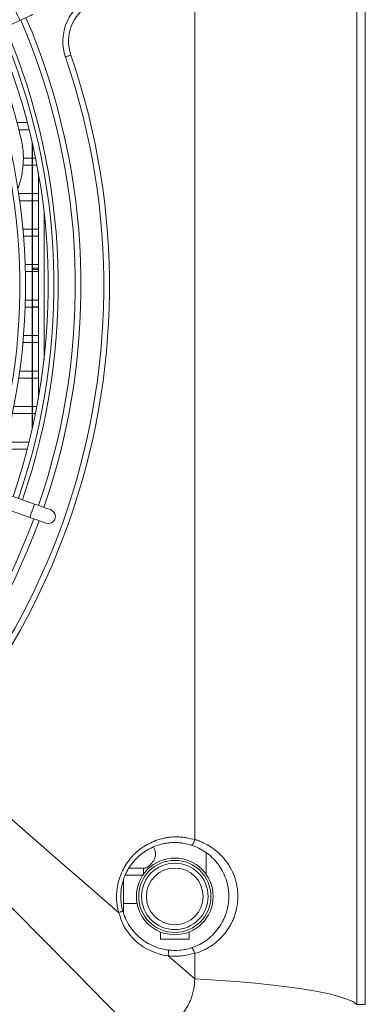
# Model space of a CAD drawing. Header units: millimetres. Extents: x -96593 to 66336, y -23969 to 7139.
# Tile 234 of 256: x -75310 to -75299, y -5280 to -5250. Entities that reach past the tile are written whole.
import ezdxf

# ---------------------------------------------------------------- set-up
doc = ezdxf.new("R2010")
doc.units = ezdxf.units.MM
doc.layers.add('mm_punktwstawienia', color=1, linetype='Continuous', lineweight=50)

# ---------------------------------------------------------------- blocks, each defined once
blk = doc.blocks.new('W_Z_TYLU')
at = {"color": 7, "linetype": 'Continuous', "lineweight": 13}
for p, q in [((348.088, 502.151), (348.088, 451.551)), ((348.088, 451.551), (348.088, 502.151)), ((348.388, 451.551), (348.388, 502.151)), ((342.388, 457.358), (342.388, 494.839)), ((326.31, 481.47), (336.243, 486.195)), ((336.137, 482.601), (336.503, 482.601)), ((336.566, 482.351), (336.201, 482.351)), ((336.676, 471.813), (336.676, 481.89)), ((336.688, 471.867), (336.688, 481.836)), ((336.36, 481.351), (336.676, 481.351)), ((336.688, 481.351), (336.791, 481.351)), ((336.676, 481.101), (336.341, 481.101)), ((336.839, 481.101), (336.688, 481.101)), ((336.888, 480.838), (336.888, 472.865)), ((336.197, 480.101), (336.676, 480.101)), ((336.688, 480.101), (336.888, 480.101)), ((336.676, 479.851), (336.233, 479.851)), ((336.888, 479.851), (336.688, 479.851)), ((337.088, 479.469), (337.088, 474.234)), ((336.347, 478.851), (336.676, 478.851)), ((336.688, 478.851), (336.888, 478.851)), ((336.676, 478.601), (336.369, 478.601)), ((336.888, 478.601), (336.688, 478.601)), ((336.425, 477.601), (336.676, 477.601)), ((336.688, 477.601), (336.888, 477.601)), ((336.688, 477.471), (336.888, 477.473)), ((336.888, 477.433), (336.688, 477.431)), ((336.676, 477.351), (336.432, 477.351)), ((336.888, 477.351), (336.688, 477.351)), ((336.676, 476.101), (336.425, 476.101)), ((336.432, 476.351), (336.676, 476.351)), ((336.688, 476.351), (336.888, 476.351)), ((336.688, 476.114), (336.888, 476.119)), ((336.888, 476.101), (336.688, 476.101)), ((336.369, 475.101), (336.676, 475.101)), ((336.688, 475.101), (336.888, 475.101)), ((336.676, 474.851), (336.347, 474.851)), ((336.888, 474.851), (336.688, 474.851)), ((336.233, 473.851), (336.676, 473.851)), ((336.688, 473.851), (336.888, 473.851)), ((336.676, 473.601), (336.197, 473.601)), ((336.888, 473.601), (336.688, 473.601)), ((336.756, 469.168), (326.344, 472.868)), ((336.025, 472.601), (336.676, 472.601)), ((336.688, 472.601), (336.839, 472.601)), ((326.177, 472.397), (336.589, 468.697)), ((336.676, 472.351), (335.974, 472.351)), ((336.791, 472.351), (336.688, 472.351)), ((335.741, 471.351), (336.566, 471.351)), ((336.503, 471.101), (335.675, 471.101)), ((342.788, 456.134), (342.788, 456.89)), ((340.075, 456.351), (340.653, 456.351)), ((340.588, 456.351), (340.588, 456.134)), ((339.888, 455.937), (339.888, 454.754)), ((339.713, 454.782), (339.711, 454.784)), ((341.188, 454.095), (341.188, 453.851)), ((342.188, 453.851), (342.188, 454.095)), ((341.188, 453.851), (342.188, 453.851)), ((341.456, 453.264), (341.455, 453.264)), ((342.388, 452.451), (341.456, 453.264)), ((342.388, 452.451), (342.388, 453.339)), ((348.388, 451.551), (348.088, 451.551))]:
    blk.add_line(p, q, dxfattribs=at)
at = {"color": 7, "linetype": 'Continuous', "lineweight": 13, "flags": 128}
for points in [[(336.029, 486.646), (336.037, 486.629), (336.06, 486.58), (336.095, 486.507), (336.136, 486.421), (336.177, 486.334), (336.212, 486.261), (336.235, 486.212), (336.243, 486.195)], [(336.243, 486.195), (336.331, 486.237), (336.416, 486.277), (336.494, 486.314), (336.563, 486.347), (336.619, 486.374), (336.66, 486.393), (336.686, 486.406), (336.695, 486.41)], [(338.031, 484.975), (338.028, 484.973), (338.017, 484.97), (337.999, 484.964), (337.976, 484.956), (337.947, 484.946), (337.914, 484.935), (337.879, 484.922), (337.842, 484.91)], [(336.613, 468.766), (336.641, 468.843), (336.673, 468.933), (336.705, 469.023), (336.732, 469.099), (336.75, 469.15), (336.756, 469.168)], [(337.322, 468.967), (337.311, 468.971), (337.279, 468.983), (337.226, 469.001), (337.156, 469.026), (337.07, 469.057), (336.973, 469.091), (336.867, 469.129), (336.756, 469.168)], [(336.589, 468.697), (336.595, 468.715), (336.613, 468.766)], [(336.589, 468.697), (336.699, 468.658), (336.805, 468.62), (336.903, 468.586), (336.989, 468.555), (337.059, 468.53), (337.111, 468.512), (337.143, 468.5), (337.154, 468.496)], [(337.154, 468.496), (337.251, 468.482), (337.345, 468.506)], [(339.711, 454.784), (338.678, 455.684), (337.658, 456.573), (336.515, 457.569), (335.395, 458.545), (334.301, 459.499), (333.236, 460.427)], [(331.93, 459.039), (332.915, 458.039), (333.926, 457.013), (334.961, 455.962), (336.017, 454.89), (337.09, 453.8), (338.179, 452.694), (339.279, 451.577), (340.388, 450.451)], [(348.088, 451.551), (347.945, 451.646), (347.734, 451.738), (347.456, 451.829), (347.113, 451.917), (346.707, 452.001), (346.242, 452.081), (345.72, 452.157), (345.144, 452.227), (344.518, 452.293), (343.848, 452.352), (343.136, 452.405), (342.388, 452.451)]]:
    blk.add_lwpolyline(points, dxfattribs=at)
at = {"color": 7, "linetype": 'Continuous', "lineweight": 13}
for radius in [1.35, 1.27, 1.17, 1]:
    blk.add_circle((341.688, 455.351), radius, dxfattribs=at)
for centre, radius, start, end in [((339.45, 485.462), 1.7, 120.3307, 198.9613), ((339.45, 485.462), 1.5, 120.3307, 198.9613), ((314.388, 476.851), 23.8, 341.0396, 23.1501), ((314.388, 476.851), 24, 341.0346, 23.1692), ((314.388, 476.851), 22.85, 341.0646, 23.055), ((314.388, 476.851), 23.05, 341.0592, 23.0757), ((314.388, 476.851), 23.2, 341.0552, 23.0909), ((314.388, 476.851), 22.05, 341.0874, 22.9685), ((314.388, 476.851), 21.85, 341.0933, 22.9459), ((314.388, 476.851), 24.8, 301.9142, 18.9613), ((314.388, 476.851), 25, 301.9142, 18.9613), ((337.238, 468.732), 0.25, 295.4377, 70.4377), ((314.388, 476.851), 23.8, 297.7254, 339.8359), ((314.388, 476.851), 24, 297.7063, 339.8409)]:
    blk.add_arc(centre, radius, start, end, dxfattribs=at)
for points, knots in [([(336.28, 482.044), (336.212, 482.318), (336.076, 482.866), (335.805, 483.768), (335.485, 484.705), (335.219, 485.347), (335.094, 485.648)], [0, 0, 0, 0, 0.218746, 0.438339, 0.736828, 1, 1, 1, 1]), ([(336.158, 480.278), (336.167, 480.298), (336.248, 480.469), (336.323, 480.821), (336.372, 481.274), (336.352, 481.686), (336.304, 481.925), (336.28, 482.044)], [0, 0, 0, 0, 0.037685, 0.315706, 0.593705, 0.796849, 1, 1, 1, 1]), ([(339.711, 454.784), (339.708, 454.796), (339.705, 454.807), (339.699, 454.83), (339.69, 454.865), (339.683, 454.9), (339.669, 454.97), (339.661, 455.017), (339.643, 455.157), (339.638, 455.252), (339.639, 455.395), (339.641, 455.443), (339.648, 455.539), (339.653, 455.586), (339.673, 455.728), (339.693, 455.821), (339.732, 455.957), (339.747, 456.003), (339.779, 456.093), (339.797, 456.137), (339.855, 456.269), (339.898, 456.353), (339.997, 456.514), (340.051, 456.591), (340.14, 456.702), (340.172, 456.738), (340.236, 456.807), (340.269, 456.84), (340.371, 456.937), (340.443, 456.997), (340.556, 457.079), (340.595, 457.105), (340.675, 457.154), (340.716, 457.178), (340.921, 457.288), (341.094, 457.353), (341.322, 457.406), (341.368, 457.414), (341.46, 457.429), (341.507, 457.435), (341.645, 457.447), (341.738, 457.449), (341.877, 457.443), (341.924, 457.439), (342.017, 457.428), (342.064, 457.421), (342.204, 457.395), (342.295, 457.371), (342.385, 457.34)], [0, 0, 0, 0, 0.007813, 0.007813, 0.015625, 0.03125, 0.03125, 0.0625, 0.0625, 0.125, 0.125, 0.15625, 0.15625, 0.1875, 0.1875, 0.25, 0.25, 0.28125, 0.28125, 0.3125, 0.3125, 0.375, 0.375, 0.4375, 0.4375, 0.46875, 0.46875, 0.5, 0.5, 0.5625, 0.5625, 0.59375, 0.59375, 0.625, 0.625, 0.75, 0.75, 0.78125, 0.78125, 0.8125, 0.8125, 0.875, 0.875, 0.90625, 0.90625, 0.9375, 0.9375, 1, 1, 1, 1]), ([(342.385, 457.34), (342.381, 457.327), (342.377, 457.314), (342.368, 457.289), (342.363, 457.277), (342.352, 457.254), (342.347, 457.243), (342.336, 457.222), (342.33, 457.213), (342.313, 457.188), (342.302, 457.175), (342.282, 457.159), (342.273, 457.156), (342.265, 457.159)], [0, 0, 0, 0, 0.125, 0.125, 0.25, 0.25, 0.375, 0.375, 0.5, 0.5, 0.75, 0.75, 1, 1, 1, 1]), ([(342.388, 457.358), (342.401, 457.354), (342.414, 457.35), (342.44, 457.342), (342.478, 457.329), (342.516, 457.315), (342.592, 457.286), (342.641, 457.265), (342.787, 457.197), (342.88, 457.145), (343.059, 457.025), (343.146, 456.957), (343.306, 456.81), (343.381, 456.731), (343.484, 456.602), (343.517, 456.557), (343.58, 456.465), (343.61, 456.416), (343.694, 456.267), (343.742, 456.162), (343.802, 455.998), (343.819, 455.943), (343.85, 455.828), (343.863, 455.77), (343.885, 455.651), (343.893, 455.592), (343.903, 455.472), (343.906, 455.413), (343.906, 455.293), (343.904, 455.233), (343.893, 455.114), (343.886, 455.053), (343.855, 454.877), (343.825, 454.763), (343.766, 454.598), (343.744, 454.544), (343.695, 454.438), (343.669, 454.387), (343.586, 454.238), (343.523, 454.145), (343.419, 454.014), (343.383, 453.972), (343.308, 453.891), (343.269, 453.853), (343.148, 453.742), (343.063, 453.675), (342.928, 453.584), (342.881, 453.556), (342.787, 453.503), (342.739, 453.478), (342.593, 453.409), (342.492, 453.37), (342.388, 453.339)], [0, 0, 0, 0, 0.007813, 0.007813, 0.015625, 0.03125, 0.03125, 0.0625, 0.0625, 0.125, 0.125, 0.1875, 0.1875, 0.25, 0.25, 0.28125, 0.28125, 0.3125, 0.3125, 0.375, 0.375, 0.40625, 0.40625, 0.4375, 0.4375, 0.46875, 0.46875, 0.5, 0.5, 0.53125, 0.53125, 0.5625, 0.5625, 0.625, 0.625, 0.65625, 0.65625, 0.6875, 0.6875, 0.75, 0.75, 0.78125, 0.78125, 0.8125, 0.8125, 0.875, 0.875, 0.90625, 0.90625, 0.9375, 0.9375, 1, 1, 1, 1]), ([(342.265, 457.159), (342.183, 457.185), (342.1, 457.205), (341.974, 457.227), (341.932, 457.233), (341.848, 457.242), (341.806, 457.245), (341.68, 457.25), (341.597, 457.248), (341.472, 457.237), (341.431, 457.232), (341.348, 457.218), (341.306, 457.21), (341.101, 457.164), (340.945, 457.105), (340.759, 457.007), (340.723, 456.986), (340.651, 456.941), (340.616, 456.918), (340.513, 456.844), (340.448, 456.791), (340.356, 456.704), (340.326, 456.674), (340.268, 456.612), (340.239, 456.579), (340.159, 456.479), (340.109, 456.41), (340.021, 456.264), (339.981, 456.188), (339.929, 456.069), (339.913, 456.029), (339.884, 455.947), (339.871, 455.906), (339.836, 455.782), (339.818, 455.698), (339.8, 455.57), (339.796, 455.527), (339.79, 455.441), (339.788, 455.397), (339.787, 455.181), (339.81, 455.012), (339.856, 454.845)], [0, 0, 0, 0, 0.0625, 0.0625, 0.09375, 0.09375, 0.125, 0.125, 0.1875, 0.1875, 0.21875, 0.21875, 0.25, 0.25, 0.375, 0.375, 0.40625, 0.40625, 0.4375, 0.4375, 0.5, 0.5, 0.53125, 0.53125, 0.5625, 0.5625, 0.625, 0.625, 0.6875, 0.6875, 0.71875, 0.71875, 0.75, 0.75, 0.8125, 0.8125, 0.84375, 0.84375, 0.875, 0.875, 1, 1, 1, 1]), ([(341.008, 456.851), (341.004, 456.896), (340.995, 456.983), (340.957, 457.054), (340.938, 457.089)], [0, 0, 0, 0, 0.507927, 1, 1, 1, 1]), ([(342.268, 453.539), (342.359, 453.569), (342.447, 453.604), (342.575, 453.668), (342.616, 453.69), (342.698, 453.739), (342.738, 453.765), (342.856, 453.847), (342.93, 453.908), (343.034, 454.007), (343.068, 454.042), (343.133, 454.115), (343.165, 454.153), (343.255, 454.271), (343.31, 454.354), (343.382, 454.488), (343.405, 454.534), (343.447, 454.628), (343.466, 454.677), (343.517, 454.825), (343.543, 454.927), (343.57, 455.085), (343.577, 455.139), (343.586, 455.247), (343.588, 455.3), (343.588, 455.408), (343.585, 455.461), (343.576, 455.568), (343.569, 455.622), (343.55, 455.728), (343.539, 455.781), (343.512, 455.883), (343.496, 455.933), (343.444, 456.08), (343.402, 456.173), (343.329, 456.307), (343.303, 456.351), (343.248, 456.434), (343.219, 456.474), (343.13, 456.59), (343.065, 456.661), (342.961, 456.76), (342.924, 456.792), (342.85, 456.853), (342.812, 456.881), (342.694, 456.963), (342.613, 457.011), (342.444, 457.094), (342.356, 457.13), (342.265, 457.159)], [0, 0, 0, 0, 0.0625, 0.0625, 0.09375, 0.09375, 0.125, 0.125, 0.1875, 0.1875, 0.21875, 0.21875, 0.25, 0.25, 0.3125, 0.3125, 0.34375, 0.34375, 0.375, 0.375, 0.4375, 0.4375, 0.46875, 0.46875, 0.5, 0.5, 0.53125, 0.53125, 0.5625, 0.5625, 0.59375, 0.59375, 0.625, 0.625, 0.6875, 0.6875, 0.71875, 0.71875, 0.75, 0.75, 0.8125, 0.8125, 0.84375, 0.84375, 0.875, 0.875, 0.9375, 0.9375, 1, 1, 1, 1]), ([(340.653, 456.357), (340.66, 456.356), (340.685, 456.352), (340.754, 456.397), (340.855, 456.49), (340.95, 456.62), (341.002, 456.752), (341.006, 456.822), (341.008, 456.851)], [0, 0, 0, 0, 0.082206, 0.275105, 0.498134, 0.757252, 0.899198, 1, 1, 1, 1]), ([(340.588, 456.101), (340.553, 456.101), (340.352, 456.101), (340.13, 456.101), (339.946, 456.101)], [0, 0, 0, 0, 0.1728482, 1, 1, 1, 1]), ([(339.888, 455.101), (339.901, 455.101), (340.068, 455.101), (340.224, 455.101), (340.367, 455.101)], [0, 0, 0, 0, 0.078017, 1, 1, 1, 1]), ([(339.856, 454.845), (339.856, 454.843), (339.854, 454.84), (339.841, 454.832), (339.831, 454.827), (339.803, 454.815), (339.787, 454.809), (339.75, 454.796), (339.73, 454.79), (339.711, 454.784)], [0, 0, 0, 0, 0.25, 0.25, 0.5, 0.5, 0.75, 0.75, 1, 1, 1, 1]), ([(339.857, 454.842), (339.857, 454.84), (339.854, 454.836), (339.841, 454.829), (339.831, 454.824), (339.805, 454.813), (339.79, 454.807), (339.754, 454.795), (339.734, 454.788), (339.713, 454.782)], [0, 0, 0, 0, 0.25, 0.25, 0.5, 0.5, 0.75, 0.75, 1, 1, 1, 1]), ([(341.455, 453.264), (341.455, 453.264), (341.335, 453.264), (341.102, 453.332), (340.767, 453.456), (340.463, 453.647), (340.193, 453.884), (339.977, 454.17), (339.793, 454.463), (339.77, 454.696), (339.713, 454.782), (339.713, 454.782)], [0, 0, 0, 0, 0.000002, 0.146003, 0.292007, 0.437605, 0.583201, 0.729461, 0.875703, 0.999998, 1, 1, 1, 1]), ([(339.857, 454.842), (339.885, 454.754), (339.947, 454.562), (340.1, 454.29), (340.302, 454.034), (340.547, 453.818), (340.824, 453.646), (341.126, 453.521), (341.34, 453.483), (341.447, 453.464)], [0, 0, 0, 0, 0.123158, 0.269361, 0.41559, 0.561701, 0.707814, 0.853907, 1, 1, 1, 1]), ([(341.448, 453.464), (341.586, 453.446), (341.723, 453.444), (341.928, 453.463), (341.997, 453.473), (342.133, 453.5), (342.201, 453.518), (342.268, 453.539)], [0, 0, 0, 0, 0.5, 0.5, 0.75, 0.75, 1, 1, 1, 1]), ([(342.385, 453.359), (342.381, 453.372), (342.376, 453.385), (342.367, 453.41), (342.362, 453.422), (342.352, 453.445), (342.347, 453.456), (342.336, 453.476), (342.33, 453.486), (342.314, 453.51), (342.303, 453.523), (342.284, 453.539), (342.275, 453.542), (342.268, 453.539)], [0, 0, 0, 0, 0.125, 0.125, 0.25, 0.25, 0.375, 0.375, 0.5, 0.5, 0.75, 0.75, 1, 1, 1, 1]), ([(341.447, 453.464), (341.451, 453.463), (341.455, 453.459), (341.46, 453.439), (341.462, 453.423), (341.464, 453.384), (341.463, 453.361), (341.46, 453.312), (341.458, 453.287), (341.455, 453.264)], [0, 0, 0, 0, 0.25, 0.25, 0.5, 0.5, 0.75, 0.75, 1, 1, 1, 1]), ([(341.456, 453.264), (341.459, 453.287), (341.461, 453.312), (341.464, 453.361), (341.464, 453.384), (341.463, 453.423), (341.461, 453.438), (341.455, 453.459), (341.452, 453.463), (341.448, 453.464)], [0, 0, 0, 0, 0.25, 0.25, 0.5, 0.5, 0.75, 0.75, 1, 1, 1, 1]), ([(342.385, 453.359), (342.31, 453.333), (342.233, 453.312), (342.079, 453.278), (342.001, 453.266), (341.846, 453.25), (341.768, 453.247), (341.612, 453.248), (341.534, 453.254), (341.456, 453.264)], [0, 0, 0, 0, 0.25, 0.25, 0.5, 0.5, 0.75, 0.75, 1, 1, 1, 1]), ([(342.388, 452.451), (342.388, 452.19), (342.3, 451.749), (342.076, 451.364), (341.966, 451.223)], [0, 0, 0, 0, 0.25, 0.4211761, 0.4211761, 0.4211761, 0.4211761])]:
    blk.add_open_spline(points, degree=3, knots=knots, dxfattribs=at)
for points in [[(342.385, 457.34), (342.387, 457.346), (342.388, 457.352), (342.388, 457.358)], [(339.856, 454.845), (339.856, 454.844), (339.856, 454.843), (339.857, 454.842)], [(341.447, 453.464), (341.447, 453.464), (341.448, 453.464), (341.448, 453.464)], [(342.388, 453.339), (342.388, 453.346), (342.387, 453.353), (342.385, 453.359)]]:
    blk.add_open_spline(points, degree=3, dxfattribs=at)
blk = doc.blocks.new('A$C2E197AD3')
at = {"color": 252, "lineweight": 13, "xscale": 0.8500000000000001, "yscale": 0.8500000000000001, "zscale": 0.8500000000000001}
blk.add_blockref('W_Z_TYLU', (1233.613, 1496.992), dxfattribs=at)

msp = doc.modelspace()

# ---------------------------------------------------------------- block references
at = {"layer": 'mm_punktwstawienia', "lineweight": 60}
msp.add_blockref('A$C2E197AD3', (-76828.964, -7160.741), dxfattribs=at)

doc.saveas('drawing.dxf')
